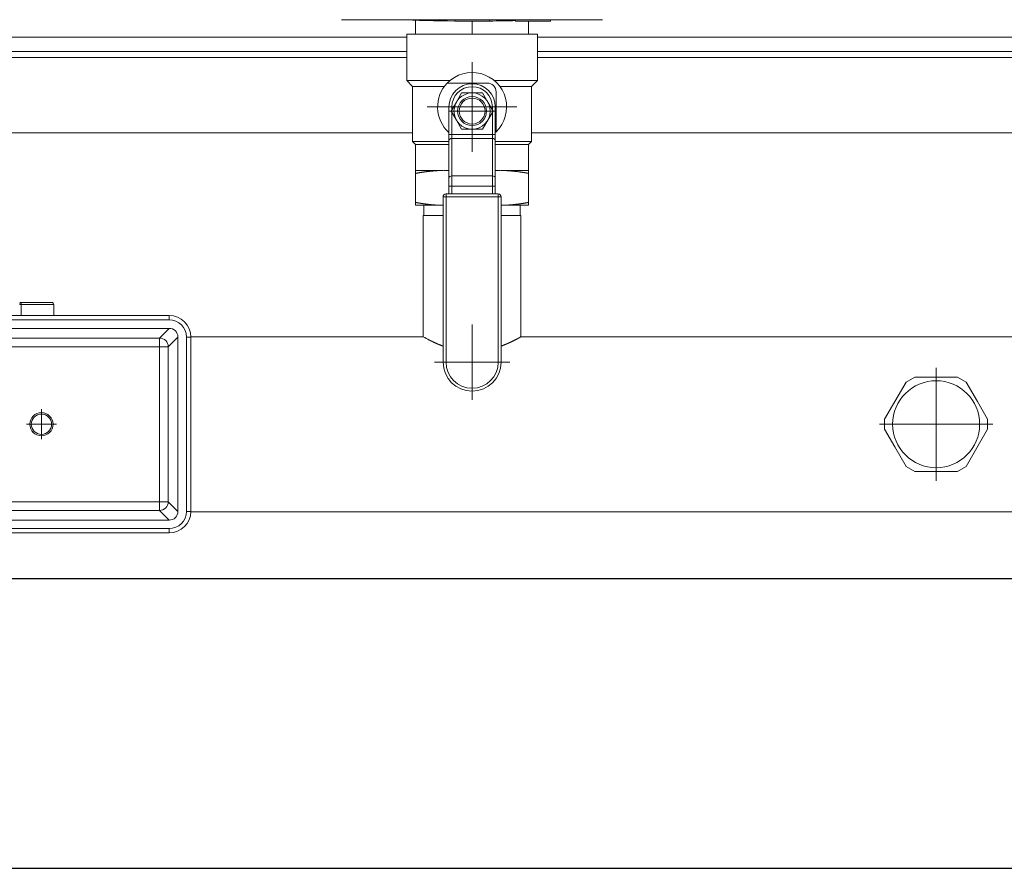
# Model space of a CAD drawing. Header units: millimetres. Extents: x -6513 to 30474, y -6915 to 65597.
# Tile 15 of 256: x 2805 to 2839, y -2466 to -2437. Entities that reach past the tile are written whole.
import ezdxf

# ---------------------------------------------------------------- set-up
doc = ezdxf.new("R2010")
doc.units = ezdxf.units.MM
doc.linetypes.add('DASHDOT', pattern=[25.4, 12.7, -6.35, 0, -6.35])
doc.layers.add('A_linia przekroj', color=8, linetype='Continuous', lineweight=25)
doc.layers.add('CH-W-WEWN-INOX-URZĄDZENIA', color=8, linetype='Continuous', lineweight=20)

# ---------------------------------------------------------------- blocks, each defined once
blk = doc.blocks.new('ZPC')
at = {"layer": 'CH-W-WEWN-INOX-URZĄDZENIA', "lineweight": 9, "ltscale": 0.09375}
for p, q in [((-4.5, -15.649), (-4.125, -15.649)), ((4.125, -15.649), (4.5, -15.649))]:
    blk.add_line(p, q, dxfattribs=at)
at = {"layer": 'CH-W-WEWN-INOX-URZĄDZENIA', "lineweight": 9}
for p, q in [((-4.125, -15.649), (4.125, -15.649)), ((-29.75, -16.25), (-2.25, -16.25)), ((2.25, -16.25), (29.75, -16.25)), ((-29.75, -16.75), (-2.25, -16.75)), ((-29.75, -16.95), (-2.25, -16.95)), ((2.25, -16.75), (29.75, -16.75)), ((2.25, -16.95), (29.75, -16.95)), ((-29.95, -19.55), (-2.05, -19.55)), ((2.05, -19.55), (29.95, -19.55)), ((-1, -21.76), (-1, -27.46)), ((-0.9, -21.76), (-0.9, -27.46)), ((0.9, -21.76), (0.9, -27.46)), ((1, -21.76), (1, -27.46)), ((-1.685, -26.585), (-1.685, -22.4)), ((1.685, -26.585), (1.685, -22.4)), ((-10.445, -25.85), (-19.255, -25.85)), ((-10.445, -26), (-19.255, -26)), ((-10.442, -26.293), (-19.258, -26.293)), ((-10.777, -26.628), (-18.923, -26.628)), ((-10.143, -32.608), (-10.143, -26.592)), ((-9.85, -26.595), (-9.85, -32.605)), ((-1.685, -26.585), (-9.7, -26.585)), ((-9.7, -26.595), (-9.7, -32.605)), ((30.315, -26.585), (1.685, -26.585)), ((-10.777, -26.927), (-18.923, -26.927)), ((-10.777, -32.273), (-10.777, -26.927)), ((-10.478, -32.273), (-10.478, -26.927)), ((-18.923, -32.273), (-10.777, -32.273)), ((-18.923, -32.572), (-10.777, -32.572)), ((-19.258, -32.908), (-10.442, -32.908)), ((43.6, -32.615), (-9.7, -32.615)), ((-19.255, -33.2), (-10.445, -33.2)), ((-19.255, -33.35), (-10.445, -33.35))]:
    blk.add_line(p, q, dxfattribs=at)
at = {"layer": 'CH-W-WEWN-INOX-URZĄDZENIA', "lineweight": 9, "ltscale": 0.120075}
blk.add_line((-1.949, -16.15), (-1.949, -15.67), dxfattribs=at)
at = {"layer": 'CH-W-WEWN-INOX-URZĄDZENIA', "lineweight": 9, "ltscale": 0.012}
for p, q in [((-0.6, -15.649), (-0.6, -15.697)), ((0.6, -15.649), (0.6, -15.697)), ((1.5, -15.649), (1.5, -15.697)), ((1.5, -15.649), (1.5, -15.697)), ((1.5, -15.649), (1.5, -15.697)), ((2.7, -15.649), (2.7, -15.697))]:
    blk.add_line(p, q, dxfattribs=at)
at = {"layer": 'CH-W-WEWN-INOX-URZĄDZENIA', "lineweight": 9, "ltscale": 0.3}
for p, q in [((0.6, -15.697), (-0.6, -15.697)), ((2.7, -15.697), (1.5, -15.697))]:
    blk.add_line(p, q, dxfattribs=at)
at = {"layer": 'CH-W-WEWN-INOX-URZĄDZENIA', "lineweight": 9, "ltscale": 0.0005}
for p, q in [((-0.5, -15.697), (-0.5, -15.699)), ((0.5, -15.697), (0.5, -15.699)), ((1.6, -15.697), (1.6, -15.699)), ((1.6, -15.697), (1.6, -15.699)), ((1.6, -15.697), (1.6, -15.699)), ((1.746, -15.699), (1.746, -15.701)), ((1.746, -15.699), (1.746, -15.701)), ((2.1, -15.699), (2.1, -15.701)), ((2.454, -15.699), (2.454, -15.701)), ((2.6, -15.697), (2.6, -15.699))]:
    blk.add_line(p, q, dxfattribs=at)
at = {"layer": 'CH-W-WEWN-INOX-URZĄDZENIA', "lineweight": 9, "ltscale": 0.25}
for p, q in [((-0.5, -15.699), (0.5, -15.699)), ((1.6, -15.699), (2.6, -15.699)), ((-1.949, -20.95), (-1.949, -21.95)), ((1.949, -20.95), (1.949, -21.95))]:
    blk.add_line(p, q, dxfattribs=at)
at = {"layer": 'CH-W-WEWN-INOX-URZĄDZENIA', "lineweight": 9, "ltscale": 0.000525}
for p, q in [((-0.463, -15.701), (-0.463, -15.699)), ((-0.459, -15.701), (-0.459, -15.699)), ((-0.392, -15.701), (-0.392, -15.699)), ((-0.379, -15.701), (-0.379, -15.699)), ((-0.359, -15.701), (-0.359, -15.699)), ((-0.311, -15.701), (-0.311, -15.699)), ((-0.308, -15.701), (-0.308, -15.699)), ((-0.241, -15.701), (-0.241, -15.699)), ((-0.228, -15.701), (-0.228, -15.699)), ((-0.192, -15.701), (-0.192, -15.699)), ((-0.157, -15.701), (-0.157, -15.699)), ((-0.154, -15.701), (-0.154, -15.699)), ((-0.086, -15.701), (-0.086, -15.699)), ((-0.074, -15.701), (-0.074, -15.699)), ((-0.024, -15.701), (-0.024, -15.699)), ((0.099, -15.701), (0.099, -15.699)), ((0.435, -15.701), (0.435, -15.699))]:
    blk.add_line(p, q, dxfattribs=at)
at = {"layer": 'CH-W-WEWN-INOX-URZĄDZENIA', "lineweight": 9, "ltscale": 0.000917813}
blk.add_line((-0.463, -15.701), (-0.459, -15.701), dxfattribs=at)
at = {"layer": 'CH-W-WEWN-INOX-URZĄDZENIA', "lineweight": 9, "ltscale": 0.016776}
blk.add_line((-0.459, -15.701), (-0.392, -15.701), dxfattribs=at)
at = {"layer": 'CH-W-WEWN-INOX-URZĄDZENIA', "lineweight": 9, "ltscale": 0.003258}
blk.add_line((-0.392, -15.701), (-0.379, -15.701), dxfattribs=at)
at = {"layer": 'CH-W-WEWN-INOX-URZĄDZENIA', "lineweight": 9, "ltscale": 0.004944}
blk.add_line((-0.379, -15.701), (-0.359, -15.701), dxfattribs=at)
at = {"layer": 'CH-W-WEWN-INOX-URZĄDZENIA', "lineweight": 9, "ltscale": 0.000876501}
blk.add_line((-0.311, -15.701), (-0.308, -15.701), dxfattribs=at)
at = {"layer": 'CH-W-WEWN-INOX-URZĄDZENIA', "lineweight": 9, "ltscale": 0.016751}
blk.add_line((-0.308, -15.701), (-0.241, -15.701), dxfattribs=at)
at = {"layer": 'CH-W-WEWN-INOX-URZĄDZENIA', "lineweight": 9, "ltscale": 0.003287}
blk.add_line((-0.241, -15.701), (-0.228, -15.701), dxfattribs=at)
at = {"layer": 'CH-W-WEWN-INOX-URZĄDZENIA', "lineweight": 9, "ltscale": 0.008876}
blk.add_line((-0.228, -15.701), (-0.192, -15.701), dxfattribs=at)
at = {"layer": 'CH-W-WEWN-INOX-URZĄDZENIA', "lineweight": 9, "ltscale": 0.000802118}
blk.add_line((-0.157, -15.701), (-0.154, -15.701), dxfattribs=at)
at = {"layer": 'CH-W-WEWN-INOX-URZĄDZENIA', "lineweight": 9, "ltscale": 0.016842}
blk.add_line((-0.154, -15.701), (-0.086, -15.701), dxfattribs=at)
at = {"layer": 'CH-W-WEWN-INOX-URZĄDZENIA', "lineweight": 9, "ltscale": 0.003175}
blk.add_line((-0.086, -15.701), (-0.074, -15.701), dxfattribs=at)
at = {"layer": 'CH-W-WEWN-INOX-URZĄDZENIA', "lineweight": 9, "ltscale": 0.012411}
blk.add_line((-0.074, -15.701), (-0.024, -15.701), dxfattribs=at)
at = {"layer": 'CH-W-WEWN-INOX-URZĄDZENIA', "lineweight": 9, "ltscale": 0.112772}
blk.add_line((0, -16.15), (0, -15.699), dxfattribs=at)
at = {"layer": 'CH-W-WEWN-INOX-URZĄDZENIA', "lineweight": 9, "ltscale": 0.041998}
blk.add_line((0.099, -15.701), (0.267, -15.701), dxfattribs=at)
at = {"layer": 'CH-W-WEWN-INOX-URZĄDZENIA', "lineweight": 9, "ltscale": 0.04201}
blk.add_line((0.267, -15.701), (0.435, -15.701), dxfattribs=at)
at = {"layer": 'CH-W-WEWN-INOX-URZĄDZENIA', "lineweight": 9, "ltscale": 0.088388}
for p, q in [((1.746, -15.701), (2.1, -15.701)), ((2.1, -15.701), (2.454, -15.701)), ((-0.7, -21.393), (-0.7, -21.039)), ((0.7, -21.393), (0.7, -21.039))]:
    blk.add_line(p, q, dxfattribs=at)
at = {"layer": 'CH-W-WEWN-INOX-URZĄDZENIA', "lineweight": 9, "ltscale": 0.11224}
blk.add_line((1.949, -16.15), (1.949, -15.701), dxfattribs=at)
at = {"layer": 'CH-W-WEWN-INOX-URZĄDZENIA', "lineweight": 9, "ltscale": 0.075361}
for p, q in [((-2.25, -16.15), (-1.949, -16.15)), ((1.949, -16.15), (2.25, -16.15))]:
    blk.add_line(p, q, dxfattribs=at)
at = {"layer": 'CH-W-WEWN-INOX-URZĄDZENIA', "lineweight": 9, "ltscale": 0.4}
for p, q in [((-2.25, -16.15), (-2.25, -17.75)), ((2.25, -16.15), (2.25, -17.75))]:
    blk.add_line(p, q, dxfattribs=at)
at = {"layer": 'CH-W-WEWN-INOX-URZĄDZENIA', "lineweight": 9, "ltscale": 0.217462}
blk.add_line((-1.949, -16.15), (-1.079, -16.15), dxfattribs=at)
at = {"layer": 'CH-W-WEWN-INOX-URZĄDZENIA', "lineweight": 9, "ltscale": 0.269677}
blk.add_line((-1.079, -16.15), (0, -16.15), dxfattribs=at)
at = {"layer": 'CH-W-WEWN-INOX-URZĄDZENIA', "lineweight": 9, "ltscale": 0.487139}
blk.add_line((0, -16.15), (1.949, -16.15), dxfattribs=at)
at = {"layer": 'CH-W-WEWN-INOX-URZĄDZENIA', "linetype": 'DASHDOT', "lineweight": 9}
for p, q in [((0, -17.113), (0, -20.207)), ((1.547, -18.66), (-1.547, -18.66)), ((0, -26.16), (0, -28.76)), ((1.3, -27.46), (-1.3, -27.46)), ((16, -27.65), (16, -31.55)), ((17.95, -29.6), (14.05, -29.6))]:
    blk.add_line(p, q, dxfattribs=at)
at = {"layer": 'CH-W-WEWN-INOX-URZĄDZENIA', "lineweight": 9, "ltscale": 0.292823}
blk.add_line((-2.25, -17.75), (-1.079, -17.75), dxfattribs=at)
at = {"layer": 'CH-W-WEWN-INOX-URZĄDZENIA', "lineweight": 9, "ltscale": 0.070711}
for p, q in [((-2.05, -17.95), (-2.25, -17.75)), ((2.05, -17.95), (2.25, -17.75)), ((-0.8, -21.393), (-0.8, -21.11)), ((0.8, -21.393), (0.8, -21.11))]:
    blk.add_line(p, q, dxfattribs=at)
at = {"layer": 'CH-W-WEWN-INOX-URZĄDZENIA', "lineweight": 9, "ltscale": 0.266794}
for p, q in [((-2.05, -17.95), (-0.983, -17.95)), ((-2.05, -19.85), (-0.983, -19.85))]:
    blk.add_line(p, q, dxfattribs=at)
at = {"layer": 'CH-W-WEWN-INOX-URZĄDZENIA', "lineweight": 9, "ltscale": 0.475}
for p, q in [((-2.05, -17.95), (-2.05, -19.85)), ((2.05, -17.95), (2.05, -19.85))]:
    blk.add_line(p, q, dxfattribs=at)
at = {"layer": 'CH-W-WEWN-INOX-URZĄDZENIA', "lineweight": 9, "ltscale": 0.077974}
blk.add_line((-1.079, -17.75), (-0.767, -17.75), dxfattribs=at)
at = {"layer": 'CH-W-WEWN-INOX-URZĄDZENIA', "lineweight": 9, "ltscale": 0.006959}
blk.add_line((-0.983, -17.95), (-0.955, -17.95), dxfattribs=at)
at = {"layer": 'CH-W-WEWN-INOX-URZĄDZENIA', "lineweight": 9, "ltscale": 0.34565}
for p, q in [((0.525, -17.835), (-0.858, -17.835)), ((0.825, -19.518), (0.825, -18.135))]:
    blk.add_line(p, q, dxfattribs=at)
at = {"layer": 'CH-W-WEWN-INOX-URZĄDZENIA', "linetype": 'DASHDOT', "lineweight": 9, "ltscale": 0.40625}
for p, q in [((0, -17.988), (0, -19.613)), ((0.812, -18.8), (-0.812, -18.8))]:
    blk.add_line(p, q, dxfattribs=at)
at = {"layer": 'CH-W-WEWN-INOX-URZĄDZENIA', "lineweight": 9, "ltscale": 0.370797}
blk.add_line((0.767, -17.75), (2.25, -17.75), dxfattribs=at)
at = {"layer": 'CH-W-WEWN-INOX-URZĄDZENIA', "lineweight": 9, "ltscale": 0.273753}
blk.add_line((0.955, -17.95), (2.05, -17.95), dxfattribs=at)
at = {"layer": 'CH-W-WEWN-INOX-URZĄDZENIA', "lineweight": 9, "ltscale": 0.090211}
for p, q in [((-0.541, -18.488), (-0.361, -18.175)), ((0, -18.175), (0.361, -18.175)), ((0.361, -18.175), (0.541, -18.488)), ((-0.722, -18.8), (-0.541, -18.488)), ((0.541, -18.488), (0.722, -18.8)), ((-0.541, -19.113), (-0.722, -18.8)), ((0.722, -18.8), (0.541, -19.113)), ((-0.361, -19.425), (-0.541, -19.113)), ((0.541, -19.113), (0.361, -19.425)), ((0, -19.425), (-0.361, -19.425))]:
    blk.add_line(p, q, dxfattribs=at)
at = {"layer": 'CH-W-WEWN-INOX-URZĄDZENIA', "lineweight": 9, "ltscale": 0.004851}
for p, q in [((-0.341, -18.175), (-0.361, -18.175)), ((0.341, -19.425), (0.361, -19.425))]:
    blk.add_line(p, q, dxfattribs=at)
at = {"layer": 'CH-W-WEWN-INOX-URZĄDZENIA', "lineweight": 9, "ltscale": 0.08536}
for p, q in [((-0.341, -18.175), (0, -18.175)), ((0.341, -19.425), (0, -19.425))]:
    blk.add_line(p, q, dxfattribs=at)
at = {"layer": 'CH-W-WEWN-INOX-URZĄDZENIA', "lineweight": 9, "ltscale": 0.025}
for p, q in [((-0.7, -18.66), (-0.8, -18.66)), ((0.7, -18.66), (0.8, -18.66)), ((-0.7, -19.603), (-0.8, -19.603)), ((0.7, -19.603), (0.8, -19.603)), ((-0.9, -21.66), (-0.9, -21.76)), ((-0.7, -21.393), (-0.8, -21.393)), ((0.7, -21.393), (0.8, -21.393)), ((0.9, -21.66), (0.9, -21.76)), ((-1, -21.76), (-0.9, -21.76)), ((0.9, -21.76), (1, -21.76)), ((-0.9, -27.46), (-1, -27.46)), ((0.9, -27.46), (1, -27.46))]:
    blk.add_line(p, q, dxfattribs=at)
at = {"layer": 'CH-W-WEWN-INOX-URZĄDZENIA', "lineweight": 9, "ltscale": 0.235723}
for p, q in [((-0.8, -18.66), (-0.8, -19.603)), ((0.8, -18.66), (0.8, -19.603))]:
    blk.add_line(p, q, dxfattribs=at)
at = {"layer": 'CH-W-WEWN-INOX-URZĄDZENIA', "lineweight": 9, "ltscale": 0.025609}
for p, q in [((-0.7, -18.66), (-0.7, -18.762)), ((0.7, -18.66), (0.7, -18.762))]:
    blk.add_line(p, q, dxfattribs=at)
at = {"layer": 'CH-W-WEWN-INOX-URZĄDZENIA', "lineweight": 9, "ltscale": 0.191332}
for p, q in [((-0.7, -18.838), (-0.7, -19.603)), ((0.7, -18.838), (0.7, -19.603))]:
    blk.add_line(p, q, dxfattribs=at)
at = {"layer": 'CH-W-WEWN-INOX-URZĄDZENIA', "lineweight": 9, "ltscale": 0.053033}
for p, q in [((-0.8, -19.815), (-0.8, -19.603)), ((0.8, -19.815), (0.8, -19.603))]:
    blk.add_line(p, q, dxfattribs=at)
at = {"layer": 'CH-W-WEWN-INOX-URZĄDZENIA', "lineweight": 9, "ltscale": 0.35}
for p, q in [((-0.7, -19.603), (0.7, -19.603)), ((-0.7, -19.744), (0.7, -19.744)), ((-0.7, -21.039), (0.7, -21.039)), ((-0.7, -21.393), (0.7, -21.393))]:
    blk.add_line(p, q, dxfattribs=at)
at = {"layer": 'CH-W-WEWN-INOX-URZĄDZENIA', "lineweight": 9, "ltscale": 0.035355}
for p, q in [((-0.7, -19.744), (-0.7, -19.603)), ((0.7, -19.744), (0.7, -19.603))]:
    blk.add_line(p, q, dxfattribs=at)
at = {"layer": 'CH-W-WEWN-INOX-URZĄDZENIA', "lineweight": 9, "ltscale": 0.035886}
for p, q in [((-1.949, -19.952), (-2.05, -19.85)), ((1.949, -19.952), (2.05, -19.85))]:
    blk.add_line(p, q, dxfattribs=at)
at = {"layer": 'CH-W-WEWN-INOX-URZĄDZENIA', "lineweight": 9, "ltscale": 0.253591}
blk.add_line((-1.949, -19.952), (-0.934, -19.952), dxfattribs=at)
at = {"layer": 'CH-W-WEWN-INOX-URZĄDZENIA', "lineweight": 9, "ltscale": 0.224625}
for p, q in [((-1.949, -19.952), (-1.949, -20.85)), ((1.949, -19.952), (1.949, -20.85))]:
    blk.add_line(p, q, dxfattribs=at)
at = {"layer": 'CH-W-WEWN-INOX-URZĄDZENIA', "lineweight": 9, "ltscale": 0.045706}
blk.add_line((-0.983, -19.85), (-0.8, -19.85), dxfattribs=at)
at = {"layer": 'CH-W-WEWN-INOX-URZĄDZENIA', "lineweight": 9, "ltscale": 0.033546}
for p, q in [((-0.934, -19.952), (-0.8, -19.952)), ((-0.934, -20.85), (-0.8, -20.85))]:
    blk.add_line(p, q, dxfattribs=at)
at = {"layer": 'CH-W-WEWN-INOX-URZĄDZENIA', "lineweight": 9, "ltscale": 0.323744}
for p, q in [((-0.8, -19.815), (-0.8, -21.11)), ((-0.7, -19.744), (-0.7, -21.039)), ((0.7, -19.744), (0.7, -21.039)), ((0.8, -19.815), (0.8, -21.11))]:
    blk.add_line(p, q, dxfattribs=at)
at = {"layer": 'CH-W-WEWN-INOX-URZĄDZENIA', "lineweight": 9, "ltscale": 0.3125}
blk.add_line((0.8, -19.85), (2.05, -19.85), dxfattribs=at)
at = {"layer": 'CH-W-WEWN-INOX-URZĄDZENIA', "lineweight": 9, "ltscale": 0.287138}
blk.add_line((0.8, -19.952), (1.949, -19.952), dxfattribs=at)
at = {"layer": 'CH-W-WEWN-INOX-URZĄDZENIA', "lineweight": 9, "ltscale": 0.24054}
for p, q in [((-1.949, -20.85), (-0.986, -20.85)), ((0.986, -20.85), (1.949, -20.85))]:
    blk.add_line(p, q, dxfattribs=at)
at = {"layer": 'CH-W-WEWN-INOX-URZĄDZENIA', "lineweight": 9, "ltscale": 0.024999}
for p, q in [((-1.949, -20.85), (-1.949, -20.95)), ((1.949, -20.85), (1.949, -20.95)), ((-1.949, -22.05), (-1.949, -21.95)), ((1.949, -22.05), (1.949, -21.95))]:
    blk.add_line(p, q, dxfattribs=at)
at = {"layer": 'CH-W-WEWN-INOX-URZĄDZENIA', "lineweight": 9, "ltscale": 0.006994}
blk.add_line((-0.962, -20.85), (-0.934, -20.85), dxfattribs=at)
at = {"layer": 'CH-W-WEWN-INOX-URZĄDZENIA', "lineweight": 9, "ltscale": 0.006935}
blk.add_line((-0.962, -20.85), (-0.934, -20.85), dxfattribs=at)
at = {"layer": 'CH-W-WEWN-INOX-URZĄDZENIA', "lineweight": 9, "ltscale": 0.04054}
blk.add_line((0.8, -20.85), (0.962, -20.85), dxfattribs=at)
at = {"layer": 'CH-W-WEWN-INOX-URZĄDZENIA', "lineweight": 9, "ltscale": 0.45}
for p, q in [((-0.9, -21.66), (0.9, -21.66)), ((-0.9, -21.76), (0.9, -21.76))]:
    blk.add_line(p, q, dxfattribs=at)
at = {"layer": 'CH-W-WEWN-INOX-URZĄDZENIA', "lineweight": 9, "ltscale": 0.066789}
for p, q in [((-0.8, -21.393), (-0.8, -21.66)), ((-0.7, -21.393), (-0.7, -21.66)), ((0.7, -21.393), (0.7, -21.66)), ((0.8, -21.393), (0.8, -21.66))]:
    blk.add_line(p, q, dxfattribs=at)
at = {"layer": 'CH-W-WEWN-INOX-URZĄDZENIA', "lineweight": 9, "ltscale": 0.237138}
for p, q in [((-1.949, -22.05), (-1, -22.05)), ((1, -22.05), (1.949, -22.05))]:
    blk.add_line(p, q, dxfattribs=at)
at = {"layer": 'CH-W-WEWN-INOX-URZĄDZENIA', "lineweight": 9, "ltscale": 0.0875}
for p, q in [((-1.66, -22.4), (-1.66, -22.05)), ((1.66, -22.4), (1.66, -22.05))]:
    blk.add_line(p, q, dxfattribs=at)
at = {"layer": 'CH-W-WEWN-INOX-URZĄDZENIA', "lineweight": 9, "ltscale": 0.051568}
blk.add_line((-1.479, -22.4), (-1.685, -22.4), dxfattribs=at)
at = {"layer": 'CH-W-WEWN-INOX-URZĄDZENIA', "lineweight": 9, "ltscale": 0.119682}
blk.add_line((-1, -22.4), (-1.479, -22.4), dxfattribs=at)
at = {"layer": 'CH-W-WEWN-INOX-URZĄDZENIA', "lineweight": 9, "ltscale": 0.17125}
blk.add_line((1.685, -22.4), (1, -22.4), dxfattribs=at)
at = {"layer": 'CH-W-WEWN-INOX-URZĄDZENIA', "lineweight": 9, "ltscale": 0.007954}
blk.add_line((-15.568, -25.4), (-15.6, -25.4), dxfattribs=at)
at = {"layer": 'CH-W-WEWN-INOX-URZĄDZENIA', "lineweight": 9, "ltscale": 0.07183}
blk.add_line((-15.281, -25.4), (-15.568, -25.4), dxfattribs=at)
at = {"layer": 'CH-W-WEWN-INOX-URZĄDZENIA', "lineweight": 9, "ltscale": 0.195215}
blk.add_line((-14.5, -25.4), (-15.281, -25.4), dxfattribs=at)
at = {"layer": 'CH-W-WEWN-INOX-URZĄDZENIA', "lineweight": 9, "ltscale": 0.010451}
blk.add_line((-15.547, -25.475), (-15.588, -25.475), dxfattribs=at)
at = {"layer": 'CH-W-WEWN-INOX-URZĄDZENIA', "lineweight": 9, "ltscale": 0.075422}
blk.add_line((-15.245, -25.475), (-15.547, -25.475), dxfattribs=at)
at = {"layer": 'CH-W-WEWN-INOX-URZĄDZENIA', "lineweight": 9, "ltscale": 0.093752}
for p, q in [((-15.547, -25.85), (-15.547, -25.475)), ((-14.425, -25.85), (-14.425, -25.475))]:
    blk.add_line(p, q, dxfattribs=at)
at = {"layer": 'CH-W-WEWN-INOX-URZĄDZENIA', "lineweight": 9, "ltscale": 0.204976}
blk.add_line((-14.425, -25.475), (-15.245, -25.475), dxfattribs=at)
at = {"layer": 'CH-W-WEWN-INOX-URZĄDZENIA', "lineweight": 9, "ltscale": 0.0375}
for p, q in [((-10.445, -26), (-10.445, -25.85)), ((-9.85, -26.595), (-9.7, -26.595)), ((-9.85, -32.605), (-9.7, -32.605)), ((-10.445, -33.2), (-10.445, -33.35))]:
    blk.add_line(p, q, dxfattribs=at)
at = {"layer": 'CH-W-WEWN-INOX-URZĄDZENIA', "lineweight": 9, "ltscale": 0.118506}
for p, q in [((-10.442, -26.293), (-10.777, -26.628)), ((-10.143, -26.592), (-10.478, -26.927)), ((-10.442, -32.908), (-10.777, -32.572)), ((-10.143, -32.608), (-10.478, -32.273))]:
    blk.add_line(p, q, dxfattribs=at)
at = {"layer": 'CH-W-WEWN-INOX-URZĄDZENIA', "lineweight": 9, "ltscale": 0.074897}
for p, q in [((-10.777, -26.927), (-10.777, -26.628)), ((-10.777, -26.927), (-10.478, -26.927)), ((-10.777, -32.273), (-10.777, -32.572)), ((-10.777, -32.273), (-10.478, -32.273))]:
    blk.add_line(p, q, dxfattribs=at)
at = {"layer": 'CH-W-WEWN-INOX-URZĄDZENIA', "lineweight": 9, "ltscale": 0.369097}
for p, q in [((14.962, -28.148), (14.224, -29.427)), ((16.738, -27.975), (15.262, -27.975)), ((17.038, -31.052), (17.776, -29.773)), ((15.262, -31.225), (16.738, -31.225))]:
    blk.add_line(p, q, dxfattribs=at)
at = {"layer": 'CH-W-WEWN-INOX-URZĄDZENIA', "lineweight": 9, "ltscale": 0.086602}
for p, q in [((14.962, -28.148), (15.262, -27.975)), ((16.738, -27.975), (17.038, -28.148)), ((14.224, -29.773), (14.224, -29.427)), ((17.776, -29.427), (17.776, -29.773)), ((15.262, -31.225), (14.962, -31.052)), ((17.038, -31.052), (16.738, -31.225))]:
    blk.add_line(p, q, dxfattribs=at)
at = {"layer": 'CH-W-WEWN-INOX-URZĄDZENIA', "lineweight": 9, "ltscale": 0.194137}
for p, q in [((17.426, -28.821), (17.038, -28.148)), ((14.574, -30.379), (14.962, -31.052))]:
    blk.add_line(p, q, dxfattribs=at)
at = {"layer": 'CH-W-WEWN-INOX-URZĄDZENIA', "lineweight": 9, "ltscale": 0.17496}
for p, q in [((17.426, -28.821), (17.776, -29.427)), ((14.574, -30.379), (14.224, -29.773))]:
    blk.add_line(p, q, dxfattribs=at)
at = {"layer": 'CH-W-WEWN-INOX-URZĄDZENIA', "linetype": 'DASHDOT', "lineweight": 9, "ltscale": 0.260001}
blk.add_line((-14.85, -29.08), (-14.85, -30.12), dxfattribs=at)
at = {"layer": 'CH-W-WEWN-INOX-URZĄDZENIA', "linetype": 'DASHDOT', "lineweight": 9, "ltscale": 0.26}
blk.add_line((-14.33, -29.6), (-15.37, -29.6), dxfattribs=at)
at = {"layer": 'CH-W-WEWN-INOX-URZĄDZENIA', "lineweight": 9}
for centre, radius in [((0, -18.8), 0.625), ((0, -18.8), 0.5), ((0, -18.8), 0.447), ((16, -29.6), 1.5), ((-14.85, -29.6), 0.4), ((-14.85, -29.6), 0.35)]:
    blk.add_circle(centre, radius, dxfattribs=at)
for centre, radius, start, end in [((0, 49.301), 65, 267.75549, 269.47111), ((0, 49.301), 65, 270.52889, 271.32233), ((0, -18.66), 1.19, 313.8901, 136.1099), ((0, -18.66), 1.19, 136.1099, 227.7576), ((0, -18.66), 0.8, 0, 180), ((0, -18.66), 0.7, 0, 180), ((0.525, -18.135), 0.3, 0, 90), ((0, -18.66), 1.19, 312.2424, 313.8901), ((-0.975, -25.287), 4.437, 87.7431, 89.4796), ((0.975, -25.281), 4.431, 90.1601, 92.2579), ((-0.9, -21.76), 0.1, 90, 180), ((0.9, -21.76), 0.1, 0, 90), ((-15.673, -25.474), 0.0848, 359.6452, 30.2883), ((-14.5, -25.475), 0.075, 360, 90), ((-10.445, -26.595), 0.745, 0, 90), ((-10.445, -26.595), 0.595, 0, 90), ((-10.442, -26.592), 0.299, 359.9645, 90.0355), ((1.271, -21.302), 6.054, 240.768, 242.9818), ((0, -27.46), 1, 180, 0), ((0, -27.46), 0.9, 180, 0), ((-10.445, -32.605), 0.595, 270, 0), ((-10.445, -32.605), 0.745, 270, 0), ((-10.442, -32.608), 0.299, 269.9645, 0.0355)]:
    blk.add_arc(centre, radius, start, end, dxfattribs=at)
for centre, major_axis, ratio, start_param, end_param in [((-0.7, -19.815), (0.1, 0), 0.707107, 1.570796, 3.141593), ((0.7, -19.815), (-0.1, 0), 0.707107, 3.141593, 4.712389), ((-0.7, -21.11), (0.1, 0), 0.707107, 1.570796, 3.141593), ((0.7, -21.11), (-0.1, 0), 0.707107, 3.141593, 4.712389), ((-15.568, -25.475), (0, 0.075), 0.287879, 4.712389, 6.283185), ((-10.777, -26.927), (-0.212, 0.212), 0.997265, 3.92836, 5.496418), ((-10.777, -32.273), (0.212, 0.212), 0.997265, 3.92836, 5.496418)]:
    blk.add_ellipse(centre, major_axis=major_axis, ratio=ratio, start_param=start_param, end_param=end_param, dxfattribs=at)
for points, knots in [([(-0.986, -20.85), (-1.1, -20.85), (-1.214, -20.854), (-1.328, -20.862), (-1.519, -20.881), (-1.714, -20.909), (-1.792, -20.921), (-1.87, -20.935), (-1.949, -20.95)], [0, 0, 0, 0, 0, 0, 9.646272, 9.646272, 9.646272, 15.998935, 15.998935, 15.998935, 15.998935, 15.998935, 15.998935]), ([(0.986, -20.85), (1.1, -20.85), (1.214, -20.854), (1.328, -20.862), (1.519, -20.881), (1.714, -20.909), (1.792, -20.921), (1.87, -20.935), (1.949, -20.95)], [0, 0, 0, 0, 0, 0, 9.646272, 9.646272, 9.646272, 15.998935, 15.998935, 15.998935, 15.998935, 15.998935, 15.998935]), ([(-1, -22.05), (-1.111, -22.049), (-1.222, -22.045), (-1.334, -22.038), (-1.522, -22.019), (-1.714, -21.991), (-1.792, -21.979), (-1.87, -21.965), (-1.949, -21.95)], [0.231442, 0.231442, 0.231442, 0.231442, 0.231442, 0.231442, 9.646272, 9.646272, 9.646272, 15.998935, 15.998935, 15.998935, 15.998935, 15.998935, 15.998935]), ([(1, -22.05), (1.111, -22.049), (1.222, -22.045), (1.334, -22.038), (1.522, -22.019), (1.714, -21.991), (1.792, -21.979), (1.87, -21.965), (1.949, -21.95)], [0.231442, 0.231442, 0.231442, 0.231442, 0.231442, 0.231442, 9.646272, 9.646272, 9.646272, 15.998935, 15.998935, 15.998935, 15.998935, 15.998935, 15.998935]), ([(-15.588, -25.475), (-15.591, -25.475), (-15.593, -25.475), (-15.594, -25.474), (-15.598, -25.47), (-15.599, -25.464), (-15.6, -25.461), (-15.6, -25.457), (-15.6, -25.453)], [0, 0, 0, 0, 0, 0, 0.3652072, 0.3652072, 0.3652072, 0.7539975, 0.7539975, 0.7539975, 0.7539975, 0.7539975, 0.7539975]), ([(1, -26.907), (1.121, -26.862), (1.233, -26.815), (1.336, -26.767), (1.468, -26.702), (1.567, -26.649), (1.594, -26.635), (1.62, -26.621), (1.64, -26.61), (1.681, -26.587), (1.683, -26.586), (1.685, -26.585)], [0, 0, 0, 0, 0, 0, 12.793372, 12.793372, 12.793372, 18.574588, 18.574588, 18.574588, 19.118876, 19.118876, 19.118876, 19.118876, 19.118876, 19.118876])]:
    blk.add_open_spline(points, degree=5, knots=knots, dxfattribs=at)
blk.add_open_spline([(-1.479, -26.695), (-1.405, -26.733), (-1.317, -26.776), (-1.219, -26.821), (-1.113, -26.865), (-1, -26.907)], degree=5, dxfattribs=at)

msp = doc.modelspace()

# ---------------------------------------------------------------- linework, layer by layer
at = {"layer": 'A_linia przekroj', "color": 113}
for p, q in [((2677.208, -2456.081), (2899.208, -2456.081)), ((2666.208, -2466.081), (2909.208, -2466.081))]:
    msp.add_line(p, q, dxfattribs=at)

# ---------------------------------------------------------------- block references
at = {"layer": 'CH-W-WEWN-INOX-URZĄDZENIA'}
msp.add_blockref('ZPC', (2820.718, -2421.167), dxfattribs=at)

doc.saveas('drawing.dxf')
